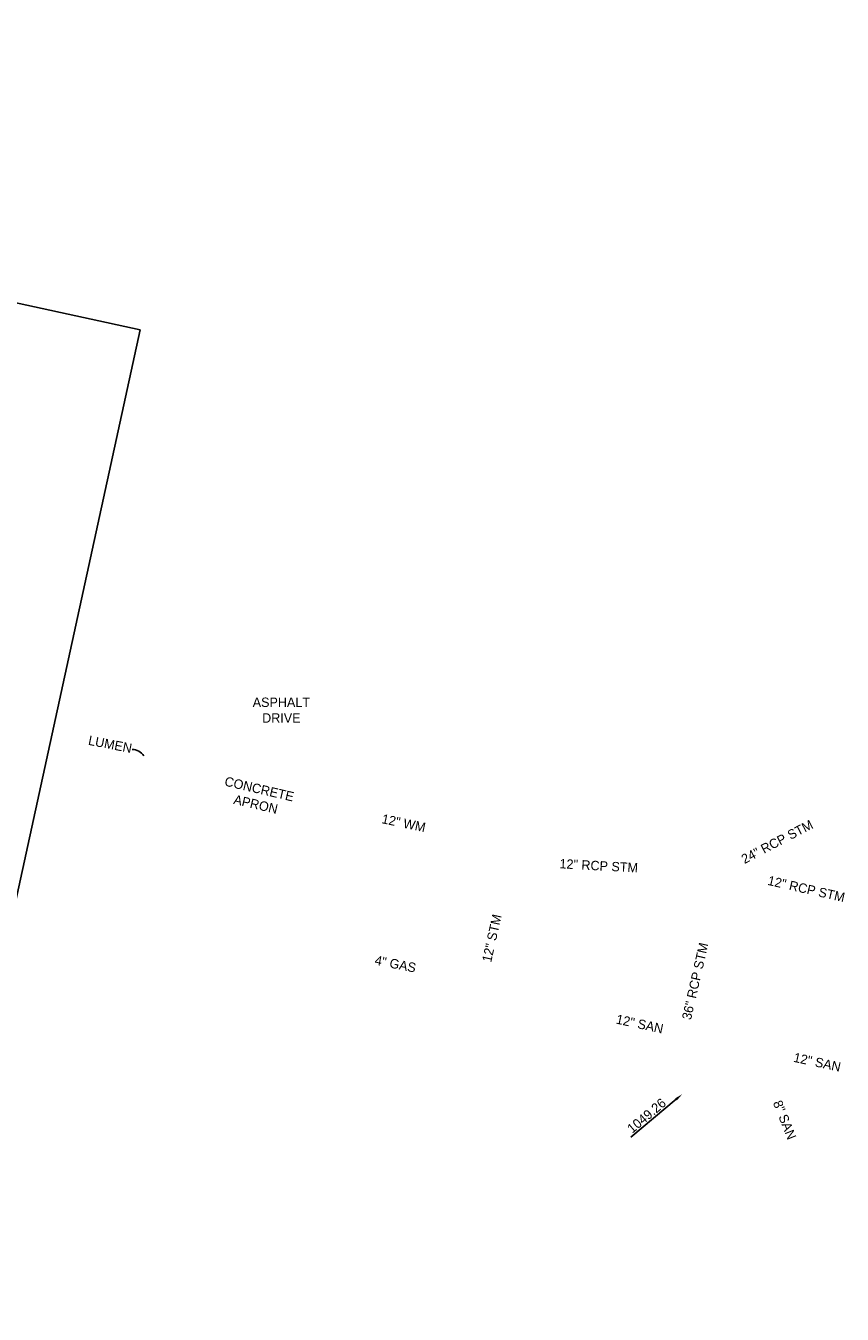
# Model space of a CAD drawing. Header units: feet. Extents: x 2244667 to 2246839, y 594935 to 597097.
# Tile 14 of 14: x 2246596 to 2246839, y 596010 to 596394. Entities that reach past the tile are written whole.
import ezdxf
from ezdxf import colors
from ezdxf.entities.mleader import LeaderData, LeaderLine
from ezdxf.math import Vec2, Vec3

# ---------------------------------------------------------------- set-up
doc = ezdxf.new("R2010")
doc.units = ezdxf.units.FT
doc.header["$MEASUREMENT"] = 0
doc.layers.add('0_View_Frame_Border', color=245, linetype='Continuous', plot=False)
for name, color, linetype in [('DR_X_Text', 7, 'Continuous'), ('PV_X_Text', 7, 'Continuous'), ('UT_X_Cable_TV_Text', 7, 'Continuous'), ('UT_X_Gas_Text', 7, 'Continuous'), ('UT_X_Sanitary_Text', 7, 'Continuous'), ('UT_X_Water_Text', 7, 'Continuous')]:
    doc.layers.add(name, color=color, linetype=linetype)
doc.styles.add('Slanted-Normal', font='font31.shx', dxfattribs={"height": 0.14})

msp = doc.modelspace()

# ---------------------------------------------------------------- linework, layer by layer
at = {"layer": '0_View_Frame_Border'}
msp.add_line((2246630.44, 596303.23), (2246566.61, 596010.1), dxfattribs=at)
at = {"layer": '0_View_Frame_Border', "flags": 128}
msp.add_lwpolyline([(2245708.14, 596393.79), (2246143.8, 596390.36, -0.051679), (2246321.28, 596370.55), (2246630.44, 596303.23)], format="xyb", dxfattribs=at)
at = {"layer": 'UT_X_Cable_TV_Text'}
msp.add_arc((2246628, 596174.06), 4.26, 32.8287, 88.9761, dxfattribs=at)

# ---------------------------------------------------------------- texts
at = {"layer": 'DR_X_Text', "style": 'Slanted-Normal'}
for s, rotation, p in [('24" RCP STM', 27.5788, (2246810.4, 596144.15)), ('12" RCP STM', 356.8499, (2246755.26, 596142.91)), ('12" RCP STM', 347.1567, (2246817.11, 596137.99)), ('12" STM', 77.3998, (2246734.97, 596114.74)), ('36" RCP STM', 77.1136, (2246794.45, 596097.57)), ('1049.26', 40.0992, (2246776.97, 596063.81))]:
    msp.add_text(s, height=2.8, rotation=rotation, dxfattribs=at).set_placement(p)
at = {"layer": 'PV_X_Text', "insert": (2246672.52, 596193.73), "char_height": 2.8, "width": 15.7295, "attachment_point": 2, "style": 'Slanted-Normal'}
msp.add_mtext('ASPHALT\\PDRIVE', dxfattribs=at)
at = {"layer": 'PV_X_Text', "insert": (2246666.28, 596167.88), "char_height": 2.8, "width": 15.7295, "attachment_point": 2, "rotation": 346.8736, "style": 'Slanted-Normal'}
msp.add_mtext('CONCRETE\\PAPRON', dxfattribs=at)
at = {"layer": 'UT_X_Cable_TV_Text', "style": 'Slanted-Normal'}
msp.add_text('LUMEN', height=2.8, rotation=349.1309, dxfattribs=at).set_placement((2246614.86, 596179.69))
at = {"layer": 'UT_X_Gas_Text', "style": 'Slanted-Normal'}
msp.add_text('4" GAS', height=2.8, rotation=348.7808, dxfattribs=at).set_placement((2246700.16, 596114.24))
at = {"layer": 'UT_X_Sanitary_Text', "style": 'Slanted-Normal'}
for s, rotation, p in [('12" SAN', 347.8242, (2246771.97, 596096.69)), ('12" SAN', 347.8242, (2246824.8, 596085.3)), ('8" SAN', 291.7776, (2246818.81, 596073.08))]:
    msp.add_text(s, height=2.8, rotation=rotation, dxfattribs=at).set_placement(p)
at = {"layer": 'UT_X_Water_Text', "style": 'Slanted-Normal'}
msp.add_text('12" WM', height=2.8, rotation=348.0845, dxfattribs=at).set_placement((2246702.22, 596156.36))

# ---------------------------------------------------------------- leaders
at = {"layer": 'DR_X_Text'}
ml = msp.add_multileader_mtext('Standard', dxfattribs=at)
ml.set_content('', color=256, style='Slanted-Normal')
ml.set_leader_properties()
ml.build(insert=Vec2(0, 0))
ml.multileader.update_dxf_attribs({"has_dogleg": 0, "dogleg_length": 0.15, "arrow_head_size": 2.4, "scale": 20})
ctx = ml.context
ctx.base_point, ctx.scale, ctx.char_height, ctx.arrow_head_size, ctx.landing_gap_size, ctx.plane_origin, ctx.plane_x_axis, ctx.plane_y_axis = Vec3(2246774.09, 596060.24), 20, 2.8, 2.4, 1.8, Vec3(2246791.87, 596075.64), Vec3(0.699261, 0.714866), Vec3(-0.714866, 0.699261)
ctx.text_align_type = 2
notes = []
notes.append((ctx, [(0, (1, 1, 0), (2246778.7, 596064.96), (-0.699261, -0.714866), 3, [(0, [(2246791.87, 596075.64)], 0, [])])]))
ctx.mtext.insert, ctx.mtext.text_direction, ctx.mtext.rotation, ctx.mtext.alignment, ctx.mtext.flow_direction = Vec3(2246774.35, 596062.5), Vec3(0.699261, 0.714866), 0.796433, 3, 5
for ctx, leaders in notes:
    for number, flags, end, landing, length, lines in leaders:
        leader = LeaderData()
        leader.index, (leader.has_last_leader_line, leader.has_dogleg_vector, leader.attachment_direction) = number, flags
        leader.last_leader_point, leader.dogleg_vector, leader.dogleg_length = Vec3(end), Vec3(landing), length
        for number, points, colour, breaks in lines:
            line = LeaderLine()
            line.index, line.vertices, line.color, line.breaks = number, Vec3.list(points), colors.encode_raw_color(colour), breaks
            leader.lines.append(line)
        ctx.leaders.append(leader)

doc.saveas('drawing.dxf')
